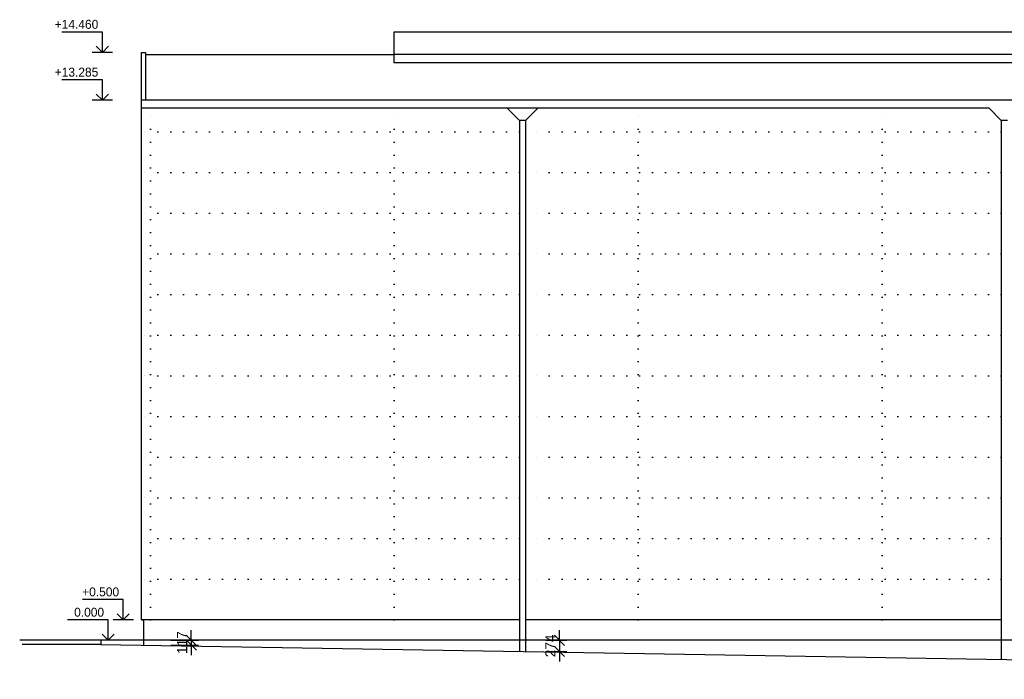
# Model space of a CAD drawing. Header units: millimetres. Extents: x -15255 to 382697, y -199968 to 116742.
# Tile 6 of 40: x 95574 to 119788, y -97006 to -80784. Entities that reach past the tile are written whole.
import ezdxf
from ezdxf.enums import TextEntityAlignment as Align

# ---------------------------------------------------------------- set-up
doc = ezdxf.new("R2010")
doc.units = ezdxf.units.MM
doc.header["$LTSCALE"] = 50
doc.linetypes.add('DOT', pattern=[6.35, 0, -6.35])
doc.layers.add('CKKOTY_VYS', color=3, linetype='Continuous', lineweight=25)
doc.layers.add('pohledy', color=7, linetype='Continuous', lineweight=25)
doc.layers.add('KOTY', color=4, linetype='Continuous')
doc.dimstyles.new('CADKON', dxfattribs={"dimscale": 100, "dimtxt": 2.5, "dimasz": 2.5, "dimexe": 1.8, "dimexo": 5, "dimgap": 1, "dimtad": 1, "dimdec": 0, "dimrnd": 1, "dimtxsty": 'Standard', "dimblk1": 'OBLIQUE', "dimblk2": 'OBLIQUE', "dimsah": 1, "dimcen": 2.5, "dimclrd": 256, "dimadec": 1, "dimazin": 2, "dimtfac": 1, "dimtdec": 0, "dimtix": 1, "dimtmove": 2, "dimatfit": 3, "dimldrblk": 'OPEN30', "dimfxl": 0, "dimtolj": 1, "dimlwd": -1, "dimarcsym": 0})

# ---------------------------------------------------------------- blocks, each defined once
blk = doc.blocks.new('*U228')
at = {"color": 0, "linetype": 'ByBlock', "lineweight": -2}
blk.add_lwpolyline([(-1.5, 1.5), (0, 0), (1.5, 1.5), (0, 0), (0, 5), (10, 5)], dxfattribs=at)
blk = doc.blocks.new('*U229')
at = {"color": 0, "linetype": 'ByBlock', "lineweight": -2}
blk.add_lwpolyline([(-1.5, 1.5), (0, 0), (1.5, 1.5), (0, 0), (0, 5), (10, 5)], dxfattribs=at)
blk = doc.blocks.new('*U230')
at = {"color": 0, "linetype": 'ByBlock', "lineweight": -2}
blk.add_lwpolyline([(-1.5, 1.5), (0, 0), (1.5, 1.5), (0, 0), (0, 5), (10, 5)], dxfattribs=at)
blk = doc.blocks.new('*U231')
at = {"color": 0, "linetype": 'ByBlock', "lineweight": -2}
blk.add_lwpolyline([(-1.5, 1.5), (0, 0), (1.5, 1.5), (0, 0), (0, 5), (10, 5)], dxfattribs=at)
blk = doc.blocks.new('_OBLIQUE')
at = {"color": 0, "linetype": 'ByBlock'}
blk.add_line((-0.5, -0.5), (0.5, 0.5), dxfattribs=at)
blk = doc.blocks.new('*D234')
at = {"layer": 'Defpoints', "color": 0}
for p in [(98617, -96046), (98615, -96163), (99794, -96163)]:
    blk.add_point(p, dxfattribs=at)
at = {"layer": 'KOTY'}
for p, q in [((99794, -96046), (99794, -95796)), ((99794, -96046), (99794, -96163)), ((99794, -96163), (99794, -96413))]:
    blk.add_line(p, q, dxfattribs=at)
at = {"layer": 'KOTY', "color": 0, "lineweight": -2}
for p, q in [((99294, -96046), (99974, -96046)), ((99294, -96163), (99974, -96163))]:
    blk.add_line(p, q, dxfattribs=at)
at = {"layer": 'KOTY', "xscale": 250, "yscale": 250, "zscale": 250}
for p, rotation in [((99794, -96046), 270), ((99794, -96163), 90)]:
    blk.add_blockref('_OBLIQUE', p, dxfattribs=dict(at, rotation=rotation))
at = {"layer": 'KOTY', "color": 0, "insert": (99569, -96104), "char_height": 250, "attachment_point": 5, "rotation": 90}
blk.add_mtext('\\A1;117', dxfattribs=at)
blk = doc.blocks.new('_Open30')
at = {"color": 0, "lineweight": -2}
for p, q in [((-1, 0.268), (0, 0)), ((0, 0), (-1, -0.268)), ((0, 0), (-1, 0))]:
    blk.add_line(p, q, dxfattribs=at)
blk = doc.blocks.new('*D235')
at = {"layer": 'Defpoints', "color": 0}
for p in [(108013, -96046), (108008, -96320), (108850, -96320)]:
    blk.add_point(p, dxfattribs=at)
at = {"layer": 'KOTY'}
for p, q in [((108850, -96046), (108850, -95796)), ((108850, -96046), (108850, -96320)), ((108850, -96320), (108850, -96570))]:
    blk.add_line(p, q, dxfattribs=at)
at = {"layer": 'KOTY', "color": 0, "lineweight": -2}
for p, q in [((108513, -96046), (109030, -96046)), ((108508, -96320), (109030, -96320))]:
    blk.add_line(p, q, dxfattribs=at)
at = {"layer": 'KOTY', "xscale": 250, "yscale": 250, "zscale": 250}
for p, rotation in [((108850, -96046), 270), ((108850, -96320), 90)]:
    blk.add_blockref('_OBLIQUE', p, dxfattribs=dict(at, rotation=rotation))
at = {"layer": 'KOTY', "color": 0, "insert": (108625, -96183), "char_height": 250, "attachment_point": 5, "rotation": 90}
blk.add_mtext('\\A1;274', dxfattribs=at)

msp = doc.modelspace()

# ---------------------------------------------------------------- linework, layer by layer
msp.add_line((140957.1, -96045.8), (95574, -96045.8))
at = {"layer": 'CKKOTY_VYS'}
for p, q in [((97857.1, -81587.9), (97357.1, -81587.9)), ((97857.1, -82763.4), (97357.1, -82763.4)), ((98368.8, -95545.8), (97868.8, -95545.8)), ((97999.5, -96045.8), (97499.5, -96045.8))]:
    msp.add_line(p, q, dxfattribs=at)
at = {"layer": 'pohledy'}
for p, q in [((104787.1, -81084.1), (134787.1, -81084.1)), ((104787.1, -81846.2), (104787.1, -81084.1)), ((98567.1, -82465.8), (98567.1, -81587.9)), ((98567.1, -81587.9), (98667.1, -81587.9)), ((98667.1, -81587.9), (98667.1, -82763.4)), ((98667.1, -81637.9), (104787.1, -81637.9)), ((134787.1, -81637.4), (104787.1, -81637.4)), ((134787.1, -81846.2), (104787.1, -81846.2)), ((98567.1, -95545.8), (98567.1, -82465.8)), ((141007.1, -82763.4), (98567.1, -82763.4)), ((119412.7, -82963.4), (98567.1, -82963.4)), ((107562.7, -82963.4), (107862.7, -83263.4)), ((108312.7, -82963.4), (108012.7, -83263.4)), ((119412.7, -82963.4), (119712.7, -83263.4)), ((107862.7, -83263.4), (107862.7, -96317.4)), ((108012.7, -83263.4), (107862.7, -83263.4)), ((108012.7, -83263.4), (108012.7, -96319.9)), ((119712.7, -83263.4), (119712.7, -96514.9)), ((119862.7, -83263.4), (119712.7, -83263.4)), ((107862.7, -95545.8), (98567.1, -95545.8)), ((98567.1, -95545.8), (98617.1, -95545.8)), ((98617.1, -95545.8), (98617.1, -96163.3)), ((119712.7, -95545.8), (108012.7, -95545.8)), ((98617.1, -96045.8), (97567.1, -96045.8)), ((97567.1, -96045.8), (97567.1, -96145.8)), ((97567.1, -96145.8), (95635.7, -96145.8)), ((97567.1, -96145.8), (149157.1, -97005.8))]:
    msp.add_line(p, q, dxfattribs=at)
at = {"layer": 'pohledy', "linetype": 'DOT'}
for p, q in [((98787.1, -95545.8), (98787.1, -82963.4)), ((104787.1, -95545.8), (104787.1, -82963.4)), ((110787.1, -95545.8), (110787.1, -82963.4)), ((116787.1, -95545.8), (116787.1, -82963.4)), ((107862.7, -83545.8), (98567.1, -83545.8)), ((119712.7, -83545.8), (108012.7, -83545.8)), ((107862.7, -84545.8), (98567.1, -84545.8)), ((119712.7, -84545.8), (108012.7, -84545.8)), ((107862.7, -85545.8), (98567.1, -85545.8)), ((119712.7, -85545.8), (108012.7, -85545.8)), ((107862.7, -86545.8), (98567.1, -86545.8)), ((119712.7, -86545.8), (108012.7, -86545.8)), ((107862.7, -87545.8), (98567.1, -87545.8)), ((119712.7, -87545.8), (108012.7, -87545.8)), ((107862.7, -88545.8), (98567.1, -88545.8)), ((119712.7, -88545.8), (108012.7, -88545.8)), ((107862.7, -89545.8), (98567.1, -89545.8)), ((119712.7, -89545.8), (108012.7, -89545.8)), ((107862.7, -90545.8), (98567.1, -90545.8)), ((119712.7, -90545.8), (108012.7, -90545.8)), ((107862.7, -91545.8), (98567.1, -91545.8)), ((119712.7, -91545.8), (108012.7, -91545.8)), ((107862.7, -92545.8), (98567.1, -92545.8)), ((119712.7, -92545.8), (108012.7, -92545.8)), ((107862.7, -93545.8), (98567.1, -93545.8)), ((119712.7, -93545.8), (108012.7, -93545.8)), ((107862.7, -94545.8), (98567.1, -94545.8)), ((119712.7, -94545.8), (108012.7, -94545.8))]:
    msp.add_line(p, q, dxfattribs=at)

# ---------------------------------------------------------------- block references
at = {"layer": 'CKKOTY_VYS'}
ref = msp.add_blockref('*U228', (97607.1, -81587.9), dxfattribs=dict(at, xscale=-100, yscale=100, zscale=100))
ref.add_attrib('Výška', '+14.460', dxfattribs={"layer": '0', "color": 0, "linetype": 'ByBlock', "lineweight": -2, "height": 220}).set_placement((97507.1, -81007.9), align=Align.RIGHT)
ref = msp.add_blockref('*U229', (97607.1, -82763.4), dxfattribs=dict(at, xscale=-100, yscale=100, zscale=100))
ref.add_attrib('Výška', '+13.285', dxfattribs={"layer": '0', "color": 0, "linetype": 'ByBlock', "lineweight": -2, "height": 220}).set_placement((97507.1, -82183.4), align=Align.RIGHT)
ref = msp.add_blockref('*U230', (98118.8, -95545.8), dxfattribs=dict(at, xscale=-100, yscale=100, zscale=100))
ref.add_attrib('Výška', '+0.500', dxfattribs={"layer": '0', "color": 0, "linetype": 'ByBlock', "lineweight": -2, "height": 220}).set_placement((98018.8, -94965.8), align=Align.RIGHT)
ref = msp.add_blockref('*U231', (97749.5, -96045.8), dxfattribs=dict(at, xscale=-100, yscale=100, zscale=100))
ref.add_attrib('Výška', '0.000', dxfattribs={"layer": '0', "color": 0, "linetype": 'ByBlock', "lineweight": -2, "height": 220}).set_placement((97649.5, -95465.8), align=Align.RIGHT)

# ---------------------------------------------------------------- dimensions: what is measured, and where the dimension line sits
at = {"layer": 'KOTY'}
for base, p1, p2, picture, middle in [((99794.1, -96163.2), (98617.1, -96045.8), (98615.1, -96163.2), '*D234', (99569.1, -96104.5)), ((108850.2, -96319.8), (108012.7, -96045.8), (108008.2, -96319.8), '*D235', (108625.2, -96182.8))]:
    dim = msp.add_linear_dim(base=base, p1=p1, p2=p2, angle=90, dimstyle='CADKON', dxfattribs=at)
    dim.commit()
    dim.dimension.update_dxf_attribs({"geometry": picture, "text_midpoint": middle})

doc.saveas('drawing.dxf')
